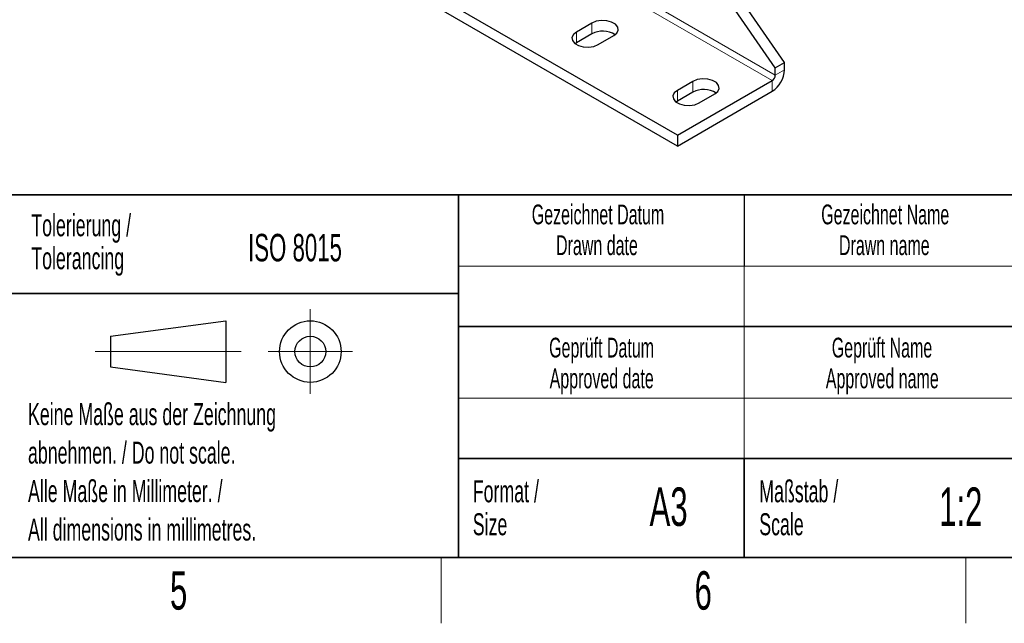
# Model space of a CAD drawing. Header units: millimetres. Extents: x 5 to 418, y 2 to 292.
# Tile 17 of 37: x 226 to 316, y 6 to 61. Entities that reach past the tile are written whole.
import ezdxf

# ---------------------------------------------------------------- set-up
doc = ezdxf.new("R2010")
doc.units = ezdxf.units.MM
doc.layers.add('SLD-0', color=7, linetype='Continuous')
doc.styles.add('SLDTEXTSTYLE0', font='TXT', dxfattribs={"width": 0.605})

msp = doc.modelspace()

# ---------------------------------------------------------------- linework, layer by layer
at = {"color": 7, "linetype": 'Continuous', "lineweight": 18}
for p, q in [((295.1607, 55.8802), (233.2181, 91.6389)), ((294.8778, 55.3903), (232.9353, 91.149)), ((278.4729, 60.6153), (278.4729, 59.6355)), ((277.0587, 59.7989), (277.0587, 58.8191)), ((295.1607, 55.8802), (296.0092, 56.3701)), ((287.6653, 55.3087), (287.6653, 54.3288)), ((294.8778, 54.4105), (294.8778, 55.3903)), ((286.2511, 54.4923), (286.2511, 53.5124))]:
    msp.add_line(p, q, dxfattribs=at)
at = {"color": 7, "linetype": 'Continuous', "lineweight": 25}
for p, q in [((286.2511, 50.4102), (224.3086, 86.1689)), ((286.2511, 49.4304), (224.3086, 85.1891)), ((295.1607, 56.5334), (286.1645, 69.5557)), ((296.0092, 57.0233), (287.1858, 69.7955)), ((278.4729, 60.6153), (277.0587, 59.7989)), ((278.4729, 59.6355), (277.0587, 58.8191)), ((279.0386, 58.6559), (280.4528, 59.4724)), ((277.0587, 58.8191), (276.9352, 58.7375)), ((295.1607, 56.5334), (296.0092, 57.0233)), ((295.1607, 55.8802), (295.1607, 56.5334)), ((296.0092, 56.3701), (296.0092, 57.0233)), ((286.2511, 50.4102), (294.8778, 55.3903)), ((287.6653, 55.3087), (286.2511, 54.4923)), ((286.2511, 49.4304), (294.8778, 54.4105)), ((287.6653, 54.3288), (286.2511, 53.5124)), ((288.231, 53.3493), (289.6452, 54.1657)), ((286.2511, 53.5124), (286.1276, 53.4309)), ((286.2511, 50.4102), (286.2511, 49.4304))]:
    msp.add_line(p, q, dxfattribs=at)
at = {"color": 7, "linetype": 'Continuous', "lineweight": 25, "flags": 128}
for points in [[(280.4528, 59.4724), (280.7317, 59.7023), (280.8576, 59.9734), (280.8152, 60.253), (280.6097, 60.5074), (280.2659, 60.7059), (279.8252, 60.8245), (279.3409, 60.849), (278.8712, 60.7763), (278.4729, 60.6153)], [(277.0587, 59.7989), (276.7798, 59.569), (276.654, 59.2979), (276.6964, 59.0183), (276.9019, 58.7639), (277.2457, 58.5654), (277.6863, 58.4468), (278.1707, 58.4223), (278.6403, 58.495), (279.0386, 58.6559)], [(289.6452, 54.1657), (289.9241, 54.3956), (290.0499, 54.6667), (290.0076, 54.9464), (289.8021, 55.2008), (289.4583, 55.3992), (289.0176, 55.5179), (288.5333, 55.5423), (288.0636, 55.4697), (287.6653, 55.3087)], [(286.2511, 54.4923), (285.9722, 54.2623), (285.8464, 53.9912), (285.8888, 53.7116), (286.0942, 53.4572), (286.4381, 53.2587), (286.8787, 53.1401), (287.3631, 53.1157), (287.8327, 53.1883), (288.231, 53.3493)]]:
    msp.add_lwpolyline(points, dxfattribs=at)
at = {"color": 7, "linetype": 'Continuous', "lineweight": 25}
for centre, radius, start, end in [((279.4552, 57.8041), 2.0782, 57.351721, 118.20711), ((293.5528, 56.4818), 2.4589, 302.605478, 357.394522), ((294.5466, 55.9082), 0.6147, 302.605478, 357.394522), ((288.6476, 52.4975), 2.0782, 57.351721, 118.20711)]:
    msp.add_arc(centre, radius, start, end, dxfattribs=at)
at = {"layer": 'SLD-0', "lineweight": 35}
for p, q in [((225.6167, 45), (266.3305, 45)), ((266.3305, 12), (266.3305, 45)), ((266.3305, 45), (266.3305, 12)), ((318, 45), (266.3305, 45)), ((225.6167, 36), (266.3305, 36)), ((266.3305, 33), (318, 33)), ((266.3305, 21), (318, 21)), ((292.3305, 21), (292.3305, 12)), ((26, 12), (408, 12)), ((225.6167, 12), (266.3305, 12)), ((266.3305, 12), (318, 12))]:
    msp.add_line(p, q, dxfattribs=at)
at = {"layer": 'SLD-0'}
msp.add_line((292.3305, 45), (292.3305, 38.5), dxfattribs=at)
at = {"layer": 'SLD-0', "lineweight": 18}
for p, q in [((266.3305, 38.5), (318, 38.5)), ((292.3305, 38.5), (292.3305, 33)), ((252.8396, 34.5746), (252.8396, 26.8746)), ((292.3305, 33), (292.3305, 26.5)), ((233.2396, 30.7246), (246.5396, 30.7246)), ((248.9896, 30.7246), (256.6896, 30.7246)), ((266.3305, 26.5), (318, 26.5)), ((292.3305, 26.5), (292.3305, 21)), ((264.75, 6), (264.75, 12)), ((312.5, 6), (312.5, 12))]:
    msp.add_line(p, q, dxfattribs=at)
at = {"layer": 'SLD-0', "lineweight": 25}
for p, q in [((234.6396, 32.1246), (245.1396, 33.5246)), ((245.1396, 33.5246), (245.1396, 27.9246)), ((234.6396, 32.1246), (234.6396, 29.3246)), ((234.6396, 29.3246), (245.1396, 27.9246))]:
    msp.add_line(p, q, dxfattribs=at)
for radius in [2.8, 1.4]:
    msp.add_circle((252.8396, 30.7246), radius, dxfattribs=at)

# ---------------------------------------------------------------- texts
at = {"layer": 'SLD-0', "style": 'SLDTEXTSTYLE0'}
for s, insert, char_height, attachment_point in [('Gezeichnet Datum', (279.0254, 44.1039), 1.8, 2), ('Gezeichnet Name', (305.1708, 44.1039), 1.8, 2), ('Tolerierung /', (227.4391, 43.2172), 2, 1), ('ISO 8015', (247.1716, 41.4342), 2.5, 1), ('Drawn date', (278.9303, 41.3039), 1.8, 2), ('Drawn name', (305.0871, 41.3039), 1.8, 2), ('Tolerancing', (227.4391, 40.2172), 2, 1), ('Geprüft Datum', (279.3494, 31.9851), 1.8, 2), ('Geprüft Name', (304.8762, 31.9851), 1.8, 2), ('Approved date', (279.362, 29.1851), 1.8, 2), ('Approved name', (304.9003, 29.1851), 1.8, 2), ('Keine Maße aus der Zeichnung', (227.1404, 26.0307), 2, 1), ('abnehmen. / Do not scale.', (227.1404, 22.5307), 2, 1), ('Alle Maße in Millimeter. /', (227.1404, 19.0307), 2, 1), ('Format /', (267.6251, 19.0116), 2, 1), ('Maßstab /', (293.7029, 19.0116), 2, 1), ('A3', (285.4515, 18.3609), 3.5, 2), ('1:2', (312.0464, 18.3609), 3.5, 2), ('Scale', (293.7029, 16.0116), 2, 1), ('All dimensions in millimetres.', (227.1404, 15.5307), 2, 1), ('Size', (267.6251, 16.0116), 2, 1), ('6', (288.6027, 10.743), 3.5, 2), ('5', (240.8527, 10.743), 3.5, 2)]:
    msp.add_mtext(s, dxfattribs=dict(at, insert=insert, char_height=char_height, attachment_point=attachment_point))

doc.saveas('drawing.dxf')
